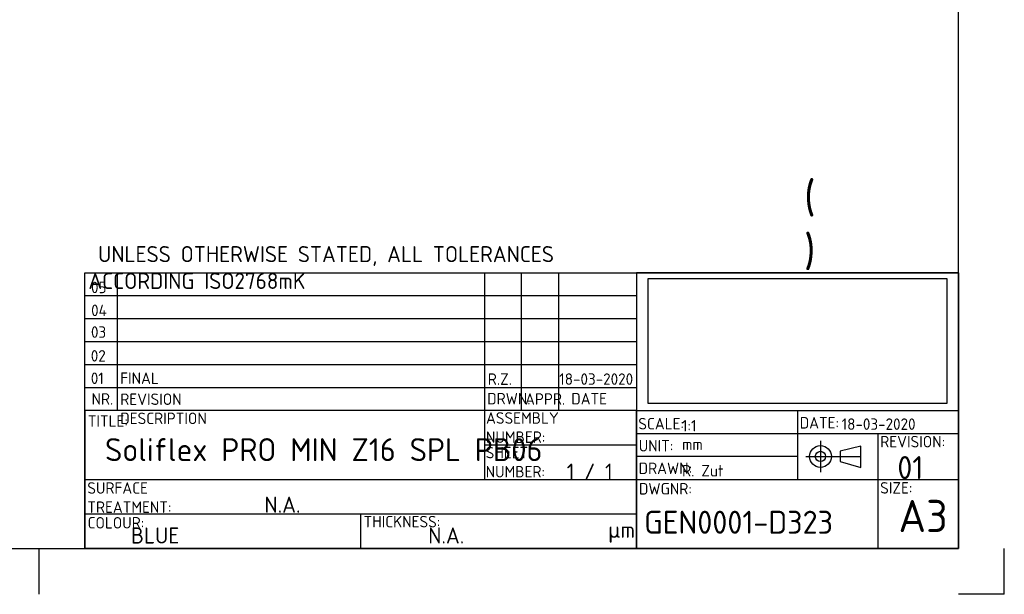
# Paper-space layout 'Sheet1' of a CAD drawing. Header units: millimetres. Extents: x 0 to 420, y 0 to 297.
# Tile 4 of 7: x 206 to 420, y 0 to 125. Entities that reach past the tile are written whole.
import ezdxf
from ezdxf.enums import TextEntityAlignment as Align
from ezdxf.lldxf.tags import DXFTag

# ---------------------------------------------------------------- set-up
doc = ezdxf.new("R2010")
doc.units = ezdxf.units.MM
doc.layers.add('Default', color=7, linetype='Continuous')
doc.styles.add('SEACAD_Solid_Edge_ISO', font='seiso.ttf')
tags = doc.linetypes.add('CENTER2', pattern=[28.575, 19.05, -3.175, 3.175, -3.175]).pattern_tags.tags
tags[10:11] = [DXFTag(74, 4), DXFTag(75, 0), DXFTag(340, '0'), DXFTag(46, 0.0), DXFTag(50, 0.0), DXFTag(44, 0.0), DXFTag(45, 0.0)]
tags[8:9] = [DXFTag(74, 4), DXFTag(75, 0), DXFTag(340, '0'), DXFTag(46, 0.0), DXFTag(50, 0.0), DXFTag(44, 0.0), DXFTag(45, 0.0)]
tags[6:7] = [DXFTag(74, 4), DXFTag(75, 0), DXFTag(340, '0'), DXFTag(46, 0.0), DXFTag(50, 0.0), DXFTag(44, 0.0), DXFTag(45, 0.0)]
tags[4:5] = [DXFTag(74, 4), DXFTag(75, 0), DXFTag(340, '0'), DXFTag(46, 0.0), DXFTag(50, 0.0), DXFTag(44, 0.0), DXFTag(45, 0.0)]
picture_1 = doc.add_image_def('image1.jpg', size_in_pixel=(1519, 635))

# ---------------------------------------------------------------- blocks, each defined once
blk = doc.blocks.new('ISO2768_medium')
at = {"layer": 'Default', "insert": (0.73, 5.79), "char_height": 3.5, "width": 125.2125, "attachment_point": 1}
blk.add_mtext('{\\fSolid Edge ISO|b0||i0||c0|p34;\\C7;\\H3.5;\\W1.; UNLESS OTHERWISE STATED, ALL TOLERANCES ACCORDING ISO2768mK }', dxfattribs=at)
blk = doc.blocks.new('AB_title_1')
at = {"layer": 'Default', "color": 7, "linetype": 'Continuous'}
for p, q in [((-190, 0), (-190, 60)), ((-190, 60), (0, 60)), ((-190, 60), (-70, 60)), ((-190, 30), (-190, 60)), ((-183, 60), (-183, 30)), ((-103, 15), (-103, 60)), ((-95, 30), (-95, 60)), ((-87, 60), (-87, 30)), ((0, 60), (-70, 60)), ((-70, 60), (-70, 30)), ((-70, 60), (-70, 30)), ((0, 60), (0, 0)), ((0, 30), (0, 60)), ((-190, 55), (-70, 55)), ((-190, 50), (-70, 50)), ((-190, 45), (-70, 45)), ((-190, 40), (-70, 40)), ((-190, 35), (-70, 35)), ((-70, 30), (-190, 30)), ((-70, 30), (-190, 30)), ((-190, 30), (-190, 0)), ((-70, 30), (0, 30)), ((-70, 30), (-70, 0)), ((-70, 0), (-70, 30)), ((-35, 30), (-35, 15)), ((-70, 25), (0, 25)), ((-17.5, 25), (-17.5, 0)), ((-103, 22.5), (-70, 22.5)), ((-21.2, 22.26), (-25.72, 21.12)), ((-21.2, 17.61), (-21.2, 22.26)), ((-35, 20), (-70, 20)), ((-25.72, 21.12), (-25.72, 18.88)), ((-25.72, 18.88), (-21.2, 17.61)), ((-190, 15), (0, 15)), ((-190, 7.5), (-70, 7.5)), ((-130, 0), (-130, 7.5)), ((0, 0), (-190, 0)), ((-190, 0), (-70, 0))]:
    blk.add_line(p, q, dxfattribs=at)
at = {"layer": 'Default', "color": 7, "linetype": 'CENTER2'}
for p, q in [((-30, 23.39), (-30, 16.58)), ((-21.2, 19.94), (-33.16, 19.94))]:
    blk.add_line(p, q, dxfattribs=at)
at = {"layer": 'Default', "color": 7, "linetype": 'Continuous'}
for radius in [2.37, 1.12]:
    blk.add_circle((-30, 20), radius, dxfattribs=at)
at = {"layer": 'Default', "attachment_point": 1}
for s, insert, char_height, width in [('{\\fSolid Edge ISO|b0||i0||c0|p34;\\C7;\\H2.5;\\W1.;NR.}', (-188.57, 33.77), 2.5, 3.8125), ('{\\fSolid Edge ISO|b0||i0||c0|p34;\\C7;\\H2.5;\\W1.;NR.}', (-188.57, 33.77), 2.5, 3.8125), ('{\\fSolid Edge ISO|b0||i0||c0|p34;\\C7;\\H2.5;\\W1.;REVISION DESCRIPTION}', (-182.32, 33.71), 2.5, 28.0625), ('{\\fSolid Edge ISO|b0||i0||c0|p34;\\C7;\\H2.5;\\W1.;DRWN.\\P}', (-102.5, 33.84), 2.5, 7.8125), ('{\\fSolid Edge ISO|b0||i0||c0|p34;\\C7;\\H2.5;\\W1.;APPR.}', (-94.27, 33.76), 2.5, 6.75), ('{\\fSolid Edge ISO|b0||i0||c0|p34;\\C7;\\H2.5;\\W1.;DATE}', (-84.21, 33.82), 2.5, 6.1875), ('{\\fSolid Edge ISO|b0||i0||c0|p34;\\C7;\\H2.5;\\W1.;TITLE:}', (-189.38, 28.97), 2.5, 7.125), ('{\\fSolid Edge ISO|b0||i0||c0|p34;\\C7;\\H2.5;\\W1.;ASSEMBLY NUMBER:}', (-102.76, 29.62), 2.5, 24.25), ('{\\fSolid Edge ISO|b0||i0||c0|p34;\\C7;\\H2.5;\\W1.;SCALE:\\P}', (-69.62, 28.39), 2.5, 7.6875), ('{\\fSolid Edge ISO|b0||i0||c0|p34;\\C7;\\H2.5;\\W1.;DATE:}', (-34.51, 28.58), 2.5, 6.625), ('{\\fSolid Edge ISO|b0||i0||c0|p34;\\C7;\\H2.5;\\W1.;UNIT:}', (-69.52, 23.58), 2.5, 6.125), ('{\\fSolid Edge ISO|b0||i0||c0|p34;\\C7;\\H2.5;\\W1.;REVISION:}', (-16.99, 24.48), 2.5, 11.5625), ('{\\fSolid Edge ISO|b0||i0||c0|p34;\\C7;\\H2.5;\\W1.;SHEET NUMBER:}', (-102.83, 22.1), 2.5, 19.5), ('{\\fSolid Edge ISO|b0||i0||c0|p34;\\C7;\\H2.5;\\W1.;mm}', (-60.09, 23.91), 2.5, 4.125), ('{\\fSolid Edge ISO|b0||i0||c0|p34;\\C7;\\H2.5;\\W1.;DRAWN:\\P}', (-69.55, 18.68), 2.5, 9.25), ('{\\fSolid Edge ISO|b0||i0||c0|p34;\\C7;\\H2.5;\\W1.;SURFACE TREATMENT:}', (-189.49, 14.39), 2.5, 26.9375), ('{\\fSolid Edge ISO|b0||i0||c0|p34;\\C7;\\H2.5;\\W1.;DWGNR:}', (-69.49, 14.22), 2.5, 9.4375), ('{\\fSolid Edge ISO|b0||i0||c0|p34;\\C7;\\H2.5;\\W1.;SIZE:}', (-17.01, 14.42), 2.5, 5.9375), ('{\\fSolid Edge ISO|b0||i0||c0|p34;\\C7;\\H2.5;\\W1.;COLOUR:}', (-189.42, 6.82), 2.5, 9.6875), ('{\\fSolid Edge ISO|b0||i0||c0|p34;\\C7;\\H2.5;\\W1.;THICKNESS:}', (-129.38, 7.07), 2.5, 13.9375), ('{\\fSolid Edge ISO|b0||i0||c0|p34;\\C7;\\H3.5;\\W1.;µm}', (-76.18, 5.79), 3.5, 5.075)]:
    blk.add_mtext(s, dxfattribs=dict(at, insert=insert, char_height=char_height, width=width))
at = {"layer": 'Default', "color": 7, "style": 'SEACAD_Solid_Edge_ISO'}
for tag, height, p in [('ABREV05', 2.5, (-188.68, 54.79)), ('AB_REV_DESCR_05', 2.5, (-182.3, 54.78)), ('ABDRWN05', 2.5, (-102.35, 54.85)), ('ABAPPR05', 2.5, (-94.34, 54.85)), ('REVDATE05', 2.5, (-86.71, 54.86)), ('ABREV04', 2.5, (-188.66, 49.8)), ('AB_REV_DESCR_04', 2.5, (-182.27, 49.79)), ('ABDRWN04', 2.5, (-102.31, 49.83)), ('ABAPPR04', 2.5, (-94.4, 49.86)), ('REVDATE04', 2.5, (-86.79, 49.87)), ('ABREV03', 2.5, (-188.69, 45.08)), ('AB_REV_DESCR_03', 2.5, (-182.31, 45.07)), ('ABDRWN03', 2.5, (-102.26, 45)), ('ABAPPR03', 2.5, (-94.38, 44.97)), ('REVDATE03', 2.5, (-86.78, 44.97)), ('ABREV02', 2.5, (-188.73, 39.9)), ('AB_REV_DESCR_02', 2.5, (-182.34, 39.91)), ('ABDRWN02', 2.5, (-102.36, 39.95)), ('ABAPPR02', 2.5, (-94.41, 40)), ('REVDATE02', 2.5, (-86.86, 40.09)), ('ABREV01', 2.5, (-188.73, 35.02)), ('AB_REV_DESCR_01', 2.5, (-182.33, 35.04)), ('ABDRWN01', 2.5, (-102.37, 34.83)), ('ABAPPR01', 2.5, (-94.4, 34.84)), ('REVDATE01', 2.5, (-86.82, 34.84)), ('SCALE', 2.5, (-60.13, 24.69)), ('CREATION_DATE', 2.5, (-25.39, 25.04)), ('PART TITLE', 5, (-185.63, 17.48)), ('ASSEMBLYNUMBER', 2.5, (-102.78, 22.03)), ('REVISION', 5, (-13.27, 13.58)), ('SHEETNUMBER', 3.5, (-85.19, 13.91)), ('DRAWN', 2.5, (-60.1, 14.89)), ('DWGNR', 5, (-68.35, 1.69)), ('COLOUR', 3.5, (-180, 0)), ('THICKNESS', 3.5, (-115.32, 0))]:
    blk.add_attdef(tag, text='', height=height, dxfattribs=at).set_placement(p, align=Align.BOTTOM_LEFT)
blk.add_attdef('SURFACE TREATMENT', text='', height=3.5, dxfattribs=at).set_placement((-147.03, 9.5), align=Align.MIDDLE_CENTER)
image = blk.add_image(picture_1, insert=(-67.5, 31.55), size_in_units=(65, 27.17))
image.dxf.flags = 7

psp = doc.layouts.new('Sheet1')

# ---------------------------------------------------------------- linework, layer by layer
at = {"layer": 'Default', "color": 7, "linetype": 'Continuous'}
for p, q in [((410, 10), (410, 287)), ((10, 10), (410, 10)), ((210, 10), (210, 0)), ((420, 0), (420, 10)), ((420, 0), (410, 0))]:
    psp.add_line(p, q, dxfattribs=at)

# ---------------------------------------------------------------- block references
at = {"layer": 'Default', "color": 7}
psp.add_blockref('ISO2768_medium', (220, 70), dxfattribs=at)
ref = psp.add_blockref('AB_title_1', (410, 10), dxfattribs=at)
ref.add_attrib('SCALE', '1:1', dxfattribs={"color": 7, "height": 2.5, "style": 'SEACAD_Solid_Edge_ISO'}).set_placement((349.869, 34.687), align=Align.BOTTOM_LEFT)
ref.add_attrib('DRAWN', 'R. Zut', dxfattribs={"color": 7, "height": 2.5, "style": 'SEACAD_Solid_Edge_ISO'}).set_placement((349.895, 24.894), align=Align.BOTTOM_LEFT)
ref.add_attrib('DWGNR', 'GEN0001-D323', dxfattribs={"color": 7, "height": 5, "style": 'SEACAD_Solid_Edge_ISO'}).set_placement((341.648, 11.687), align=Align.BOTTOM_LEFT)
ref.add_attrib('REVISION', '01', dxfattribs={"color": 7, "height": 5, "style": 'SEACAD_Solid_Edge_ISO'}).set_placement((396.728, 23.583), align=Align.BOTTOM_LEFT)
ref.add_attrib('ABREV01', '01', dxfattribs={"color": 7, "height": 2.5, "style": 'SEACAD_Solid_Edge_ISO'}).set_placement((221.268, 45.02), align=Align.BOTTOM_LEFT)
ref.add_attrib('ABREV02', '02', dxfattribs={"color": 7, "height": 2.5, "style": 'SEACAD_Solid_Edge_ISO'}).set_placement((221.267, 49.904), align=Align.BOTTOM_LEFT)
ref.add_attrib('ABREV03', '03', dxfattribs={"color": 7, "height": 2.5, "style": 'SEACAD_Solid_Edge_ISO'}).set_placement((221.307, 55.076), align=Align.BOTTOM_LEFT)
ref.add_attrib('ABREV04', '04', dxfattribs={"color": 7, "height": 2.5, "style": 'SEACAD_Solid_Edge_ISO'}).set_placement((221.337, 59.803), align=Align.BOTTOM_LEFT)
ref.add_attrib('ABREV05', '05', dxfattribs={"color": 7, "height": 2.5, "style": 'SEACAD_Solid_Edge_ISO'}).set_placement((221.315, 64.789), align=Align.BOTTOM_LEFT)
ref.add_attrib('AB_REV_DESCR_01', 'FINAL', dxfattribs={"color": 7, "height": 2.5, "style": 'SEACAD_Solid_Edge_ISO'}).set_placement((227.669, 45.036), align=Align.BOTTOM_LEFT)
ref.add_attrib('REVDATE01', '18-03-2020', dxfattribs={"color": 7, "height": 2.5, "style": 'SEACAD_Solid_Edge_ISO'}).set_placement((323.178, 44.842), align=Align.BOTTOM_LEFT)
ref.add_attrib('PART TITLE', 'Soliflex PRO MIN Z16 SPL PB06', dxfattribs={"color": 7, "height": 5, "style": 'SEACAD_Solid_Edge_ISO'}).set_placement((224.37, 27.481), align=Align.BOTTOM_LEFT)
ref.add_attrib('SURFACE TREATMENT', 'N.A.', dxfattribs={"color": 7, "height": 3.5, "style": 'SEACAD_Solid_Edge_ISO'}).set_placement((262.967, 19.5), align=Align.MIDDLE_CENTER)
ref.add_attrib('COLOUR', 'BLUE', dxfattribs={"color": 7, "height": 3.5, "style": 'SEACAD_Solid_Edge_ISO'}).set_placement((230, 10), align=Align.BOTTOM_LEFT)
ref.add_attrib('THICKNESS', 'N.A.', dxfattribs={"color": 7, "height": 3.5, "style": 'SEACAD_Solid_Edge_ISO'}).set_placement((294.68, 10), align=Align.BOTTOM_LEFT)
ref.add_attrib('ABDRWN01', 'R.Z.', dxfattribs={"color": 7, "height": 2.5, "style": 'SEACAD_Solid_Edge_ISO'}).set_placement((307.631, 44.832), align=Align.BOTTOM_LEFT)
ref.add_attrib('ASSEMBLYNUMBER', '-', dxfattribs={"color": 7, "height": 2.5, "style": 'SEACAD_Solid_Edge_ISO'}).set_placement((307.215, 32.03), align=Align.BOTTOM_LEFT)
ref.add_attrib('SHEETNUMBER', '1 / 1', dxfattribs={"color": 7, "height": 3.5, "style": 'SEACAD_Solid_Edge_ISO'}).set_placement((324.81, 23.907), align=Align.BOTTOM_LEFT)
ref.add_attrib('CREATION_DATE', '18-03-2020', dxfattribs={"color": 7, "height": 2.5, "style": 'SEACAD_Solid_Edge_ISO'}).set_placement((384.614, 35.041), align=Align.BOTTOM_LEFT)

# ---------------------------------------------------------------- texts
at = {"layer": 'Default', "char_height": 7, "attachment_point": 1}
for s, insert, width in [('{\\fSolid Edge ISO|b0||i0||c0|p34;\\C7;\\H7.;\\W1.;(     )\\P}', (376.439, 89.892), 19.60001), ('{\\fSolid Edge ISO|b0||i0||c0|p34;\\C7;\\H7.;\\W1.;A3}', (396.976, 20.544), 8.22501)]:
    psp.add_mtext(s, dxfattribs=dict(at, insert=insert, width=width))

doc.saveas('drawing.dxf')
